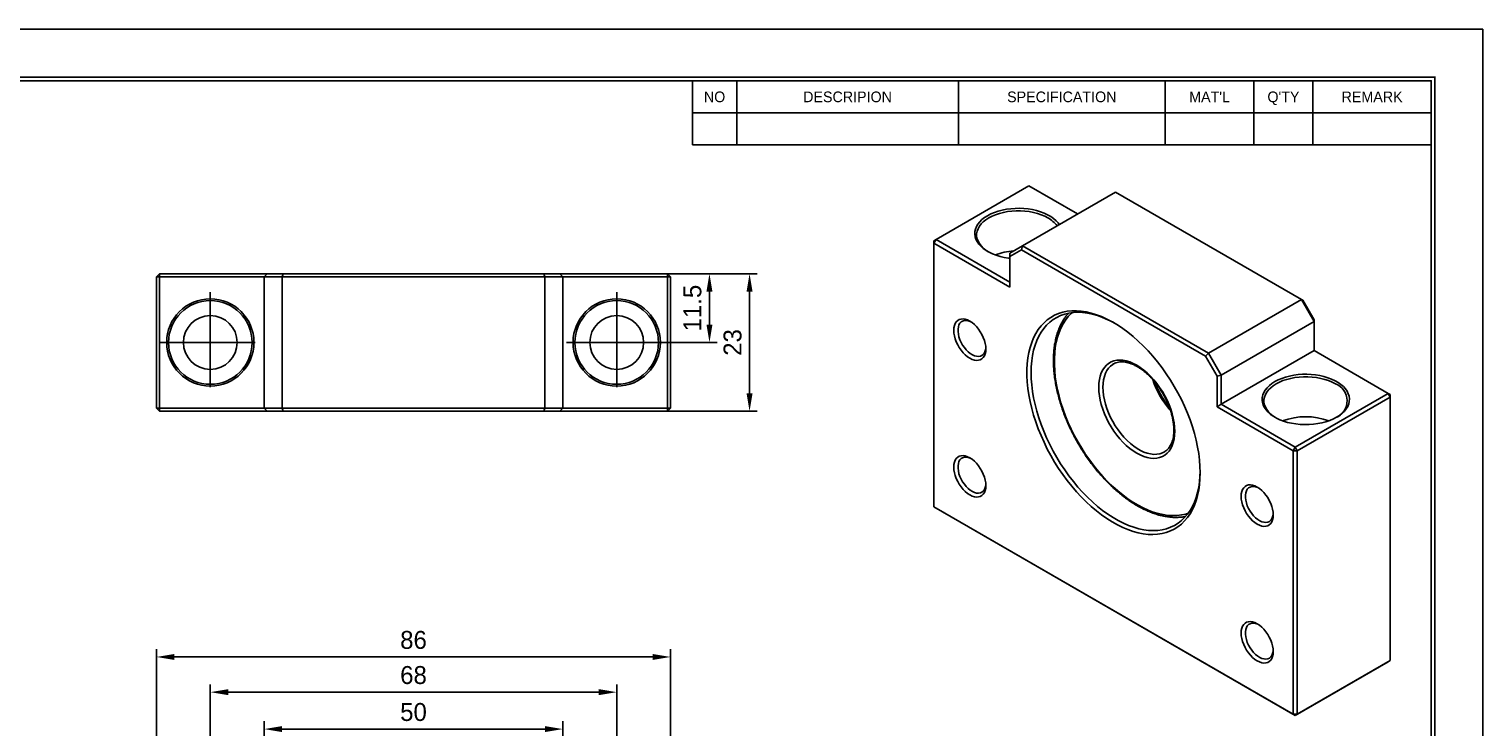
# Model space of a CAD drawing. Header units: millimetres. Extents: x 0 to 367, y 0 to 260.
# Tile 3 of 3: x 124 to 367, y 143 to 260. Entities that reach past the tile are written whole.
import ezdxf
from ezdxf.enums import TextEntityAlignment as Align

# ---------------------------------------------------------------- set-up
doc = ezdxf.new("R2010")
doc.units = ezdxf.units.MM
doc.linetypes.add('CENTER', pattern=[50.8, 31.75, -6.35, 6.35, -6.35])
doc.layers.get('DEFPOINTS').update_dxf_attribs({"linetype": 'CONTINUOUS'})
for name, color, linetype in [('center', 1, 'CENTER'), ('L1', 7, 'CONTINUOUS'), ('OUTLINE', 7, 'CONTINUOUS')]:
    doc.layers.add(name, color=color, linetype=linetype)
doc.dimstyles.get("Standard").update_dxf_attribs({"dimtxt": 3, "dimasz": 3, "dimexe": 1.3, "dimexo": 0, "dimgap": 1.3, "dimtad": 1, "dimdec": 3, "dimzin": 11, "dimdsep": 46, "dimtxsty": 'Standard', "dimcen": 0, "dimclrd": 5, "dimclre": 5, "dimclrt": 3, "dimadec": 0, "dimazin": 0, "dimtfac": 0.6, "dimtdec": 3, "dimtmove": 0, "dimatfit": 3, "dimfxl": 0, "dimtolj": 1, "dimtzin": 11, "dimarcsym": 0})

# ---------------------------------------------------------------- blocks, each defined once
blk = doc.blocks.new('표제란')
at = {"layer": 'L1', "color": 0}
for p, q in [((297, 210), (0, 210)), ((297, 0), (297, 210))]:
    blk.add_line(p, q, dxfattribs=at)
at = {"layer": 'L1'}
for p, q in [((190, 203), (190, 194.34)), ((196, 203), (196, 194.34)), ((226, 203), (226, 194.34)), ((254, 203), (254, 194.34)), ((266, 203), (266, 194.34)), ((274, 203), (274, 194.34)), ((190, 198.67), (290, 198.67)), ((190, 194.34), (290, 194.34))]:
    blk.add_line(p, q, dxfattribs=at)
at = {"layer": 'L1', "const_width": 0.25}
blk.add_lwpolyline([(290.5, 6.5), (290.5, 203.5), (10, 203.5), (10, 6.5)], close=True, dxfattribs=at)
at = {"layer": 'L1'}
blk.add_lwpolyline([(290, 7), (290, 203), (10.5, 203), (10.5, 7)], close=True, dxfattribs=at)
for s, p in [('NO', (193, 200.83)), ('DESCRIPION', (211, 200.83)), ('SPECIFICATION', (240, 200.83)), ("MAT'L", (260, 200.83)), ("Q'TY", (270, 200.83)), ('REMARK', (282, 200.83))]:
    blk.add_text(s, height=1.444, dxfattribs=at).set_placement(p, align=Align.MIDDLE_CENTER)
for tag, p in [('필렛', (179.25, 10.9)), ('모따기', (179.25, 8.3))]:
    blk.add_attdef(tag, text='', height=1.15, dxfattribs=at).set_placement(p, align=Align.MIDDLE_LEFT)
at = {"layer": 'OUTLINE', "ltscale": 0.5}
for tag, p, height in [('TITLE', (237.17, 24.41), 2.5), ('도번', (251.18, 15.64), 2.5), ('SCALE', (253.78, 9.55), 1.2), ('DATE', (277.02, 9.51), 1.2)]:
    blk.add_attdef(tag, p, '', height=height, dxfattribs=at)
blk = doc.blocks.new('*D3')
at = {"layer": 'DEFPOINTS', "color": 0}
for p in [(229.94, 218.68), (229.51, 207.18), (237.73, 207.18)]:
    blk.add_point(p, dxfattribs=at)
at = {"layer": 'OUTLINE', "color": 5, "lineweight": -2}
for p, q in [((229.94, 218.68), (239.03, 218.68)), ((237.73, 215.68), (237.73, 210.18)), ((229.51, 207.18), (239.03, 207.18))]:
    blk.add_line(p, q, dxfattribs=at)
at = {"layer": 'OUTLINE', "color": 5}
for points in [[(237.23, 215.68), (238.23, 215.68), (237.73, 218.68)], [(237.23, 210.18), (238.23, 210.18), (237.73, 207.18)]]:
    blk.add_solid(points, dxfattribs=at)
at = {"layer": 'OUTLINE', "color": 3, "insert": (234.89, 212.93), "char_height": 3, "attachment_point": 5, "rotation": 90}
blk.add_mtext('\\A1;11.5', dxfattribs=at)
blk = doc.blocks.new('*D4')
at = {"layer": 'DEFPOINTS', "color": 0}
for p in [(230.71, 218.68), (230.71, 195.68), (244.44, 195.68)]:
    blk.add_point(p, dxfattribs=at)
at = {"layer": 'OUTLINE', "color": 5, "lineweight": -2}
for p, q in [((230.71, 218.68), (245.74, 218.68)), ((244.44, 215.68), (244.44, 198.68)), ((230.71, 195.68), (245.74, 195.68))]:
    blk.add_line(p, q, dxfattribs=at)
at = {"layer": 'OUTLINE', "color": 5}
for points in [[(243.94, 215.68), (244.94, 215.68), (244.44, 218.68)], [(243.94, 198.68), (244.94, 198.68), (244.44, 195.68)]]:
    blk.add_solid(points, dxfattribs=at)
at = {"layer": 'OUTLINE', "color": 3, "insert": (241.61, 207.18), "char_height": 3, "attachment_point": 5, "rotation": 90}
blk.add_mtext('\\A1;23', dxfattribs=at)
blk = doc.blocks.new('*D5')
at = {"layer": 'DEFPOINTS', "color": 0}
for p in [(163.21, 142.51), (163.21, 132.59), (213.21, 132.59)]:
    blk.add_point(p, dxfattribs=at)
at = {"layer": 'OUTLINE', "color": 5, "lineweight": -2}
for p, q in [((163.21, 132.59), (163.21, 143.81)), ((213.21, 132.59), (213.21, 143.81)), ((210.21, 142.51), (166.21, 142.51))]:
    blk.add_line(p, q, dxfattribs=at)
at = {"layer": 'OUTLINE', "color": 5}
for points in [[(166.21, 143.01), (166.21, 142.01), (163.21, 142.51)], [(210.21, 143.01), (210.21, 142.01), (213.21, 142.51)]]:
    blk.add_solid(points, dxfattribs=at)
at = {"layer": 'OUTLINE', "color": 3, "insert": (188.21, 145.35), "char_height": 3, "attachment_point": 5}
blk.add_mtext('\\A1;50', dxfattribs=at)
blk = doc.blocks.new('*D6')
at = {"layer": 'DEFPOINTS', "color": 0}
for p in [(222.21, 148.69), (154.21, 127.67), (222.21, 127.67)]:
    blk.add_point(p, dxfattribs=at)
at = {"layer": 'OUTLINE', "color": 5, "lineweight": -2}
for p, q in [((154.21, 127.67), (154.21, 149.99)), ((157.21, 148.69), (219.21, 148.69)), ((222.21, 127.67), (222.21, 149.99))]:
    blk.add_line(p, q, dxfattribs=at)
at = {"layer": 'OUTLINE', "color": 5}
for points in [[(157.21, 149.19), (157.21, 148.19), (154.21, 148.69)], [(219.21, 149.19), (219.21, 148.19), (222.21, 148.69)]]:
    blk.add_solid(points, dxfattribs=at)
at = {"layer": 'OUTLINE', "color": 3, "insert": (188.21, 151.53), "char_height": 3, "attachment_point": 5}
blk.add_mtext('\\A1;68', dxfattribs=at)
blk = doc.blocks.new('*D7')
at = {"layer": 'DEFPOINTS', "color": 0}
for p in [(231.21, 154.57), (145.21, 126.09), (231.21, 126.09)]:
    blk.add_point(p, dxfattribs=at)
at = {"layer": 'OUTLINE', "color": 5, "lineweight": -2}
for p, q in [((145.21, 126.09), (145.21, 155.87)), ((231.21, 126.09), (231.21, 155.87)), ((148.21, 154.57), (228.21, 154.57))]:
    blk.add_line(p, q, dxfattribs=at)
at = {"layer": 'OUTLINE', "color": 5}
for points in [[(148.21, 155.07), (148.21, 154.07), (145.21, 154.57)], [(228.21, 155.07), (228.21, 154.07), (231.21, 154.57)]]:
    blk.add_solid(points, dxfattribs=at)
at = {"layer": 'OUTLINE', "color": 3, "insert": (188.21, 157.41), "char_height": 3, "attachment_point": 5}
blk.add_mtext('\\A1;86', dxfattribs=at)

msp = doc.modelspace()

# ---------------------------------------------------------------- linework, layer by layer
at = {"layer": 'center', "ltscale": 0.5}
for p, q in [((154.2111, 215.5784), (154.2111, 198.7884)), ((222.2111, 215.5784), (222.2111, 198.7884)), ((145.8161, 207.1834), (162.6061, 207.1834)), ((213.8161, 207.1834), (230.6061, 207.1834))]:
    msp.add_line(p, q, dxfattribs=at)
at = {"layer": 'OUTLINE'}
for p, q in [((291.194, 233.369), (275.6376, 224.3885)), ((305.6897, 232.3497), (290.1333, 223.3692)), ((299.3247, 228.6752), (291.194, 233.369)), ((336.8024, 214.3887), (305.6897, 232.3497)), ((275.2841, 223.7761), (275.6376, 224.3885)), ((275.2841, 224.1843), (275.6376, 224.3885)), ((275.2841, 224.1843), (275.2841, 223.7761)), ((275.6376, 224.3885), (288.012, 217.2449)), ((275.2841, 223.7761), (275.2841, 179.6829)), ((288.012, 216.4284), (275.2841, 223.7761)), ((288.012, 222.1442), (290.1333, 223.3692)), ((289.9262, 222.6723), (288.012, 221.5668)), ((288.012, 221.5668), (288.012, 222.1442)), ((288.012, 221.5668), (288.012, 216.4284)), ((289.9262, 222.6723), (290.1333, 223.3692)), ((320.746, 204.8804), (289.9262, 222.6723)), ((290.1333, 223.3692), (321.246, 205.4082)), ((145.7111, 218.6834), (145.2111, 218.1834)), ((145.2111, 218.1834), (145.7111, 218.1834)), ((145.2111, 196.1834), (145.2111, 218.1834)), ((145.7111, 218.6834), (145.7111, 218.1834)), ((145.7111, 218.6834), (163.7111, 218.6834)), ((163.2111, 218.1834), (145.7111, 218.1834)), ((145.7111, 218.1834), (145.7111, 196.1834)), ((163.7111, 218.6834), (163.2111, 218.1834)), ((166.2111, 218.1834), (163.2111, 218.1834)), ((163.2111, 196.1834), (163.2111, 218.1834)), ((163.7111, 218.6834), (166.4182, 218.6834)), ((166.2111, 218.1834), (166.4182, 218.6834)), ((210.2111, 218.1834), (166.2111, 218.1834)), ((166.2111, 218.1834), (166.2111, 196.1834)), ((166.4182, 218.6834), (210.004, 218.6834)), ((210.2111, 218.1834), (210.004, 218.6834)), ((210.004, 218.6834), (212.7111, 218.6834)), ((213.2111, 218.1834), (210.2111, 218.1834)), ((210.2111, 196.1834), (210.2111, 218.1834)), ((213.2111, 218.1834), (212.7111, 218.6834)), ((212.7111, 218.6834), (230.7111, 218.6834)), ((213.2111, 218.1834), (213.2111, 196.1834)), ((230.7111, 218.1834), (213.2111, 218.1834)), ((230.7111, 218.1834), (230.7111, 218.6834)), ((231.2111, 218.1834), (230.7111, 218.6834)), ((230.7111, 196.1834), (230.7111, 218.1834)), ((230.7111, 218.1834), (231.2111, 218.1834)), ((231.2111, 218.1834), (231.2111, 196.1834)), ((321.246, 205.4082), (336.8024, 214.3887)), ((338.9237, 210.7145), (336.8024, 214.3887)), ((336.8024, 214.3887), (337.0095, 214.2691)), ((337.0095, 214.2691), (338.9237, 210.9535)), ((338.9237, 210.7145), (323.3673, 201.734)), ((338.9237, 210.7145), (338.9237, 210.9535)), ((338.9237, 205.8152), (338.9237, 210.7145)), ((320.746, 204.8804), (321.246, 205.4082)), ((322.6602, 201.5649), (320.746, 204.8804)), ((321.246, 205.4082), (323.3673, 201.734)), ((323.3673, 196.8347), (338.9237, 205.8152)), ((351.2981, 198.6716), (338.9237, 205.8152)), ((305.3291, 203.5817), (305.251, 203.5349)), ((323.3673, 201.734), (322.6602, 201.5649)), ((322.6602, 196.4264), (322.6602, 201.5649)), ((323.3673, 201.734), (323.3673, 196.8347)), ((335.7417, 189.6911), (351.2981, 198.6716)), ((351.6516, 198.0593), (336.0953, 189.0788)), ((351.2981, 198.6716), (351.6516, 198.0593)), ((351.2981, 198.6716), (351.6516, 198.4675)), ((351.6516, 198.0593), (351.6516, 198.4675)), ((351.6516, 153.9661), (351.6516, 198.0593)), ((145.2111, 196.1834), (145.7111, 196.1834)), ((145.2111, 196.1834), (145.7111, 195.6834)), ((145.7111, 196.1834), (163.2111, 196.1834)), ((145.7111, 195.6834), (145.7111, 196.1834)), ((163.7111, 195.6834), (145.7111, 195.6834)), ((163.2111, 196.1834), (166.2111, 196.1834)), ((163.7111, 195.6834), (163.2111, 196.1834)), ((166.4182, 195.6834), (163.7111, 195.6834)), ((166.2111, 196.1834), (210.2111, 196.1834)), ((166.4182, 195.6834), (166.2111, 196.1834)), ((210.004, 195.6834), (166.4182, 195.6834)), ((210.004, 195.6834), (210.2111, 196.1834)), ((212.7111, 195.6834), (210.004, 195.6834)), ((210.2111, 196.1834), (213.2111, 196.1834)), ((213.2111, 196.1834), (212.7111, 195.6834)), ((230.7111, 195.6834), (212.7111, 195.6834)), ((213.2111, 196.1834), (230.7111, 196.1834)), ((230.7111, 196.1834), (231.2111, 196.1834)), ((230.7111, 196.1834), (230.7111, 195.6834)), ((230.7111, 195.6834), (231.2111, 196.1834)), ((323.3673, 196.8347), (322.6602, 196.4264)), ((335.3882, 189.0788), (322.6602, 196.4264)), ((323.3673, 196.8347), (335.7417, 189.6911)), ((313.7622, 188.8218), (313.8284, 188.8589)), ((335.7417, 189.6911), (335.3882, 189.0788)), ((335.3882, 144.9856), (335.3882, 189.0788)), ((335.3882, 189.0788), (336.0953, 189.0788)), ((335.7417, 189.6911), (336.0953, 189.0788)), ((336.0953, 189.0788), (336.0953, 144.9856)), ((275.2841, 179.6829), (335.3882, 144.9856)), ((275.6376, 179.4787), (275.2841, 179.6829)), ((335.7417, 144.7814), (275.6376, 179.4787)), ((351.2981, 153.7619), (335.7417, 144.7814)), ((336.0953, 144.9856), (351.6516, 153.9661)), ((351.6516, 153.9661), (351.2981, 153.7619)), ((335.3882, 144.9856), (336.0953, 144.9856)), ((335.7417, 144.7814), (335.3882, 144.9856)), ((336.0953, 144.9856), (335.7417, 144.7814))]:
    msp.add_line(p, q, dxfattribs=at)
at = {"layer": 'OUTLINE', "flags": 128}
for points in [[(288.012, 221.2746), (287.7761, 221.3039), (287.0651, 221.4213), (286.3784, 221.5797), (285.723, 221.7773), (285.1055, 222.0122), (284.5324, 222.282), (284.0095, 222.5839), (283.5422, 222.9147), (283.1353, 223.2712), (282.7929, 223.6495), (282.5186, 224.046), (282.3152, 224.4564), (282.1847, 224.8766), (282.1286, 225.3022), (282.1473, 225.729), (282.2407, 226.1525), (282.4079, 226.5683), (282.647, 226.9723), (282.9558, 227.3602), (283.3309, 227.728), (283.7686, 228.0721), (284.2643, 228.3889), (284.813, 228.6751), (285.4091, 228.9277), (286.0463, 229.1443), (286.7183, 229.3225), (287.418, 229.4606), (288.1383, 229.5571), (288.8719, 229.611), (289.6111, 229.6218), (290.3485, 229.5894), (291.0764, 229.5141), (291.7873, 229.3967), (292.474, 229.2383), (293.1295, 229.0407), (293.7469, 228.8058), (294.32, 228.536), (294.8429, 228.2341), (295.3102, 227.9033), (295.7171, 227.5468), (296.0595, 227.1685), (296.2528, 226.9019)], [(294.376, 228.0215), (293.8315, 228.3045), (293.2387, 228.5531), (292.6041, 228.7646), (291.9348, 228.9367), (291.2379, 229.0674), (290.5213, 229.1553), (289.7926, 229.1995), (289.0599, 229.1995), (288.3312, 229.1553), (287.6145, 229.0674), (286.9176, 228.9367), (286.2483, 228.7646), (285.6137, 228.5531), (285.021, 228.3045), (284.4765, 228.0215), (283.9862, 227.7071), (283.5555, 227.3649), (283.1892, 226.9986), (282.8911, 226.6122), (282.6647, 226.2099), (282.5124, 225.7962), (282.4358, 225.3755), (282.4358, 224.9525), (282.5124, 224.5319), (282.6647, 224.1181), (282.8911, 223.7159), (283.1892, 223.3295), (283.5555, 222.9631), (283.9862, 222.6209), (284.3718, 222.3683)], [(319.8318, 185.4029), (319.8048, 184.398), (319.7241, 183.4279), (319.5897, 182.4963), (319.4024, 181.6067), (319.1627, 180.7623), (318.8716, 179.9664), (318.5302, 179.2217), (318.1397, 178.5312), (317.7015, 177.8974), (317.2173, 177.3227), (316.689, 176.8091), (316.1184, 176.3586), (315.5077, 175.9729), (314.8591, 175.6534), (314.1751, 175.4014), (313.4583, 175.2176), (312.7112, 175.1029), (311.9367, 175.0576), (311.1376, 175.0819), (310.317, 175.1758), (309.4778, 175.3388), (308.6233, 175.5704), (307.7564, 175.8697), (306.8806, 176.2356), (305.9991, 176.6668), (305.1151, 177.1615), (304.2319, 177.7181), (303.3528, 178.3344), (302.481, 179.0081), (301.62, 179.7367), (300.7727, 180.5175), (299.9424, 181.3476), (299.1322, 182.224), (298.345, 183.1433), (297.5839, 184.1021), (296.8516, 185.0969), (296.1508, 186.124), (295.4843, 187.1795), (294.8543, 188.2596), (294.2634, 189.3601), (293.7137, 190.4771), (293.2072, 191.6063), (292.7458, 192.7436), (292.3313, 193.8846), (291.9651, 195.0253), (291.6487, 196.1613), (291.3832, 197.2884), (291.1696, 198.4024), (291.0087, 199.4992), (290.9011, 200.5747), (290.8472, 201.6249), (290.8472, 202.6458), (290.9011, 203.6338), (291.0087, 204.585), (291.1696, 205.496), (291.3832, 206.3635), (291.6487, 207.184), (291.9651, 207.9547), (292.3313, 208.6726), (292.7458, 209.335), (293.2072, 209.9396), (293.7137, 210.484), (294.2634, 210.9663), (294.8543, 211.3845), (295.4843, 211.7373), (296.1508, 212.0232), (296.8516, 212.2412), (297.5839, 212.3905), (298.345, 212.4706), (299.1322, 212.4811), (299.9424, 212.4219), (300.7727, 212.2934), (301.62, 212.096), (302.481, 211.8305), (303.3528, 211.4977), (304.2319, 211.099), (305.1151, 210.6358), (305.9991, 210.1099), (306.8806, 209.5232), (307.7564, 208.8779), (308.6233, 208.1765), (309.4778, 207.4214), (310.317, 206.6155), (311.1376, 205.7619), (311.9367, 204.8637), (312.7112, 203.9241), (313.4583, 202.9469), (314.1751, 201.9355), (314.8591, 200.8937), (315.5077, 199.8254), (316.1184, 198.7346), (316.689, 197.6253), (317.2173, 196.5017), (317.7015, 195.3679), (318.1397, 194.2282), (318.5302, 193.0868), (318.8716, 191.948), (319.1627, 190.8159), (319.4024, 189.6948), (319.5897, 188.5889), (319.7241, 187.5022), (319.8048, 186.4389), (319.8318, 185.4029)], [(305.5163, 210.4048), (305.2542, 210.5497), (304.3848, 210.9896), (303.5204, 211.365), (302.6642, 211.6745), (301.8195, 211.9168), (300.9895, 212.091), (300.1773, 212.1965), (299.386, 212.233), (298.6186, 212.2001), (297.878, 212.0981), (297.1671, 211.9274), (296.4885, 211.6886), (295.8448, 211.3825), (295.2385, 211.0105), (294.6718, 210.5738), (294.1469, 210.0742), (293.6658, 209.5135), (293.2303, 208.8938), (292.842, 208.2176), (292.5025, 207.4873), (292.213, 206.7058), (291.9747, 205.876), (291.7883, 205.001), (291.6547, 204.0842), (291.5744, 203.1291), (291.5475, 202.1392), (291.5744, 201.1184), (291.6547, 200.0705), (291.7883, 198.9995), (291.9747, 197.9094), (292.213, 196.8043), (292.5025, 195.6886), (292.842, 194.5663), (293.2303, 193.4418), (293.6658, 192.3193), (294.1469, 191.2031), (294.6718, 190.0975), (295.2385, 189.0065), (295.8448, 187.9344), (296.4885, 186.8852), (297.1671, 185.8629), (297.878, 184.8713), (298.6186, 183.9143), (299.386, 182.9955), (300.1773, 182.1183), (300.9895, 181.2861), (301.8195, 180.502), (302.6642, 179.769), (303.5204, 179.0899), (304.3848, 178.4673), (305.2542, 177.9035), (306.1252, 177.4007), (306.9945, 176.9607), (307.859, 176.5853), (308.7151, 176.2759), (309.5598, 176.0336), (310.3899, 175.8593), (311.2021, 175.7538), (311.9934, 175.7174), (312.7607, 175.7502), (313.5013, 175.8522), (314.2122, 176.0229), (314.8908, 176.2618), (315.5345, 176.5678), (316.1408, 176.9398), (316.7075, 177.3765), (317.2324, 177.8761), (317.7136, 178.4369), (318.1491, 179.0565), (318.5373, 179.7327), (318.8768, 180.463), (319.1663, 181.2445), (319.4047, 182.0744), (319.591, 182.9493), (319.7246, 183.8661), (319.805, 184.8212), (319.8307, 185.6089)], [(298.4654, 212.1849), (298.2751, 212.0142), (297.7753, 211.4979), (297.3198, 210.9217), (296.9104, 210.2878), (296.5486, 209.5987), (296.2359, 208.857), (295.9734, 208.0657), (295.7622, 207.2278), (295.603, 206.3465), (295.4966, 205.4252), (295.4433, 204.4675), (295.4433, 203.4771), (295.4966, 202.4579), (295.603, 201.4137), (295.7622, 200.3487), (295.9734, 199.2669), (296.2359, 198.1725), (296.5486, 197.0698), (296.9104, 195.963), (297.3198, 194.8564), (297.7753, 193.7542), (298.2751, 192.6609), (298.8173, 191.5805), (299.3997, 190.5173), (300.0201, 189.4753), (300.6761, 188.4587), (301.3653, 187.4713), (302.0848, 186.517), (302.8319, 185.5994), (303.6038, 184.7221), (304.3975, 183.8885), (305.2098, 183.1018), (306.0376, 182.3651), (306.8778, 181.6812), (307.727, 181.0528), (308.5821, 180.4822), (309.4396, 179.9718), (310.2964, 179.5234), (311.1489, 179.1388), (311.994, 178.8195), (312.8285, 178.5668), (313.6489, 178.3816), (314.4523, 178.2646), (315.2354, 178.2162), (315.9953, 178.2368), (316.729, 178.3261), (317.4337, 178.4838), (317.8462, 178.6128)], [(283.9815, 206.0988), (283.9541, 205.673), (283.8726, 205.2875), (283.7387, 204.95), (283.5549, 204.6675), (283.3252, 204.4458), (283.0541, 204.2892), (282.7472, 204.2011), (282.4107, 204.1832), (282.0515, 204.2358), (281.6769, 204.358), (281.2945, 204.5471), (280.9121, 204.7995), (280.5375, 205.1099), (280.1783, 205.4719), (279.8418, 205.8783), (279.5349, 206.3208), (279.2638, 206.7904), (279.034, 207.2774), (278.8503, 207.772), (278.7163, 208.2642), (278.6348, 208.7438), (278.6075, 209.2012), (278.6348, 209.627), (278.7163, 210.0125), (278.8503, 210.35), (279.034, 210.6325), (279.2638, 210.8542), (279.5349, 211.0108), (279.8418, 211.0989), (280.1783, 211.1168), (280.5375, 211.0642), (280.9121, 210.942), (281.2945, 210.7529), (281.6769, 210.5005), (282.0515, 210.1902), (282.4107, 209.8281), (282.7472, 209.4217), (283.0541, 208.9792), (283.3252, 208.5096), (283.5549, 208.0226), (283.7387, 207.528), (283.8726, 207.0358), (283.9541, 206.5562), (283.9815, 206.0988)], [(281.4779, 210.6397), (281.3804, 210.6854), (281.0297, 210.8093), (280.6935, 210.864), (280.3796, 210.8481), (280.0955, 210.762), (279.8478, 210.6078), (279.6423, 210.389), (279.4838, 210.1108), (279.376, 209.7797), (279.3214, 209.4035), (279.3214, 208.991), (279.376, 208.5518), (279.4838, 208.0962), (279.6423, 207.635), (279.8478, 207.1789), (280.0955, 206.7387), (280.3796, 206.3246), (280.6935, 205.9463), (281.0297, 205.6128), (281.3804, 205.3318), (281.7374, 205.1099), (282.0923, 204.9523), (282.4368, 204.8628), (282.7628, 204.8434), (283.0626, 204.8945), (283.3293, 205.015), (283.5566, 205.202), (283.7392, 205.4513), (283.8727, 205.7568), (283.9541, 206.1115), (283.9753, 206.3137)], [(315.5892, 192.3423), (315.562, 191.68), (315.4808, 191.0546), (315.3462, 190.4715), (315.1594, 189.9357), (314.922, 189.4518), (314.636, 189.0239), (314.3038, 188.6557), (313.9282, 188.3503), (313.5126, 188.1103), (313.0603, 187.9377), (312.5754, 187.834), (312.0619, 187.8002), (311.5241, 187.8364), (310.9668, 187.9425), (310.3946, 188.1174), (309.8124, 188.3597), (309.2252, 188.6673), (308.638, 189.0376), (308.0558, 189.4675), (307.4836, 189.9533), (306.9263, 190.4907), (306.3885, 191.0753), (305.875, 191.7021), (305.3901, 192.3656), (304.9378, 193.0604), (304.5222, 193.7803), (304.1467, 194.5193), (303.8145, 195.2711), (303.5284, 196.0292), (303.291, 196.7872), (303.1042, 197.5387), (302.9696, 198.2771), (302.8884, 198.9963), (302.8612, 199.69), (302.8884, 200.3524), (302.9696, 200.9778), (303.1042, 201.5609), (303.291, 202.0967), (303.5284, 202.5805), (303.8145, 203.0084), (304.1467, 203.3767), (304.5222, 203.6821), (304.9378, 203.9221), (305.3901, 204.0947), (305.875, 204.1983), (306.3885, 204.2322), (306.9263, 204.1959), (307.4836, 204.0899), (308.0558, 203.915), (308.638, 203.6727), (309.2252, 203.3651), (309.8124, 202.9947), (310.3946, 202.5649), (310.9668, 202.0791), (311.5241, 201.5417), (312.0619, 200.9571), (312.5754, 200.3303), (313.0603, 199.6667), (313.5126, 198.972), (313.9282, 198.2521), (314.3038, 197.5131), (314.636, 196.7613), (314.922, 196.0032), (315.1594, 195.2452), (315.3462, 194.4937), (315.4808, 193.7553), (315.562, 193.0361), (315.5892, 192.3423)], [(305.251, 203.5349), (305.2288, 203.521), (304.8543, 203.2381), (304.5225, 202.8916), (304.2365, 202.4847), (303.9989, 202.021), (303.8118, 201.5049), (303.677, 200.9408), (303.5956, 200.3341), (303.5683, 199.69), (303.5956, 199.0146), (303.677, 198.3138), (303.8118, 197.5941), (303.9989, 196.8619), (304.2365, 196.1239), (304.5225, 195.3868), (304.8543, 194.6573), (305.2288, 193.9419), (305.6428, 193.2471), (306.0924, 192.5793), (306.5736, 191.9444), (307.0819, 191.3483), (307.6129, 190.7963), (308.1617, 190.2934), (308.7234, 189.8441), (309.2928, 189.4526), (309.8647, 189.1225), (310.4341, 188.8565), (310.9958, 188.6573), (311.5446, 188.5266), (312.0756, 188.4655), (312.584, 188.4747), (313.0651, 188.554), (313.5147, 188.7027), (313.7622, 188.8218)], [(342.6714, 194.6712), (342.1227, 194.3851), (341.5266, 194.1324), (340.8893, 193.9158), (340.2174, 193.7376), (339.5177, 193.5995), (338.7973, 193.503), (338.0638, 193.4491), (337.3245, 193.4383), (336.5872, 193.4707), (335.8593, 193.546), (335.1484, 193.6634), (334.4617, 193.8218), (333.8062, 194.0194), (333.1888, 194.2544), (332.6157, 194.5241), (332.0928, 194.826), (331.6255, 195.1568), (331.2185, 195.5133), (330.8762, 195.8917), (330.6019, 196.2881), (330.3984, 196.6985), (330.268, 197.1187), (330.2118, 197.5444), (330.2305, 197.9711), (330.324, 198.3946), (330.4911, 198.8104), (330.7303, 199.2144), (331.039, 199.6023), (331.4142, 199.9702), (331.8519, 200.3143), (332.3476, 200.631), (332.8963, 200.9172), (333.4923, 201.1699), (334.1296, 201.3864), (334.8015, 201.5647), (335.5013, 201.7027), (336.2216, 201.7992), (336.9552, 201.8532), (337.6944, 201.864), (338.4317, 201.8316), (339.1596, 201.7562), (339.8706, 201.6388), (340.5573, 201.4805), (341.2127, 201.2828), (341.8302, 201.0479), (342.4033, 200.7781), (342.9262, 200.4763), (343.3935, 200.1454), (343.8004, 199.789), (344.1428, 199.4106), (344.4171, 199.0142), (344.6205, 198.6037), (344.751, 198.1835), (344.8071, 197.7579), (344.7884, 197.3311), (344.695, 196.9077), (344.5278, 196.4918), (344.2886, 196.0879), (343.9799, 195.7), (343.6048, 195.3321), (343.1671, 194.988), (342.6714, 194.6712)], [(342.4592, 200.2636), (341.9147, 200.5466), (341.3219, 200.7952), (340.6874, 201.0067), (340.018, 201.1788), (339.3212, 201.3095), (338.6045, 201.3974), (337.8758, 201.4416), (337.1431, 201.4416), (336.4144, 201.3974), (335.6977, 201.3095), (335.0009, 201.1788), (334.3315, 201.0067), (333.697, 200.7952), (333.1042, 200.5466), (332.5597, 200.2636), (332.0695, 199.9493), (331.6388, 199.6071), (331.2724, 199.2407), (330.9744, 198.8543), (330.748, 198.4521), (330.5957, 198.0383), (330.5191, 197.6177), (330.5191, 197.1947), (330.5957, 196.774), (330.748, 196.3603), (330.9744, 195.958), (331.2724, 195.5716), (331.6388, 195.2053), (332.0695, 194.8631), (332.4551, 194.6105)], [(283.9815, 183.2357), (283.9541, 182.8099), (283.8726, 182.4243), (283.7387, 182.0869), (283.5549, 181.8044), (283.3252, 181.5826), (283.0541, 181.4261), (282.7472, 181.3379), (282.4107, 181.32), (282.0515, 181.3727), (281.6769, 181.4948), (281.2945, 181.684), (280.9121, 181.9363), (280.5375, 182.2467), (280.1783, 182.6088), (279.8418, 183.0152), (279.5349, 183.4577), (279.2638, 183.9272), (279.034, 184.4143), (278.8503, 184.9089), (278.7163, 185.401), (278.6348, 185.8807), (278.6075, 186.338), (278.6348, 186.7638), (278.7163, 187.1494), (278.8503, 187.4868), (279.034, 187.7693), (279.2638, 187.9911), (279.5349, 188.1476), (279.8418, 188.2358), (280.1783, 188.2537), (280.5375, 188.201), (280.9121, 188.0789), (281.2945, 187.8897), (281.6769, 187.6374), (282.0515, 187.327), (282.4107, 186.9649), (282.7472, 186.5585), (283.0541, 186.116), (283.3252, 185.6465), (283.5549, 185.1595), (283.7387, 184.6648), (283.8726, 184.1727), (283.9541, 183.6931), (283.9815, 183.2357)], [(281.4779, 187.7766), (281.3804, 187.8223), (281.0297, 187.9462), (280.6935, 188.0008), (280.3796, 187.9849), (280.0955, 187.8989), (279.8478, 187.7446), (279.6423, 187.5258), (279.4838, 187.2477), (279.376, 186.9166), (279.3214, 186.5404), (279.3214, 186.1278), (279.376, 185.6886), (279.4838, 185.2331), (279.6423, 184.7719), (279.8478, 184.3158), (280.0955, 183.8756), (280.3796, 183.4614), (280.6935, 183.0832), (281.0297, 182.7496), (281.3804, 182.4686), (281.7374, 182.2468), (282.0923, 182.0892), (282.4368, 181.9996), (282.7628, 181.9802), (283.0626, 182.0313), (283.3293, 182.1519), (283.5566, 182.3389), (283.7392, 182.5881), (283.8727, 182.8937), (283.9541, 183.2483), (283.9753, 183.4506)], [(332.0648, 178.341), (332.0374, 177.9152), (331.9559, 177.5296), (331.8219, 177.1922), (331.6382, 176.9097), (331.4084, 176.6879), (331.1374, 176.5313), (330.8305, 176.4432), (330.494, 176.4253), (330.1348, 176.4779), (329.7601, 176.6001), (329.3777, 176.7893), (328.9953, 177.0416), (328.6207, 177.352), (328.2615, 177.7141), (327.925, 178.1205), (327.6181, 178.5629), (327.347, 179.0325), (327.1173, 179.5195), (326.9336, 180.0142), (326.7996, 180.5063), (326.7181, 180.9859), (326.6907, 181.4433), (326.7181, 181.8691), (326.7996, 182.2546), (326.9336, 182.5921), (327.1173, 182.8746), (327.347, 183.0964), (327.6181, 183.2529), (327.925, 183.341), (328.2615, 183.359), (328.6207, 183.3063), (328.9953, 183.1842), (329.3777, 182.995), (329.7601, 182.7426), (330.1348, 182.4323), (330.494, 182.0702), (330.8305, 181.6638), (331.1374, 181.2213), (331.4084, 180.7518), (331.6382, 180.2647), (331.8219, 179.7701), (331.9559, 179.278), (332.0374, 178.7983), (332.0648, 178.341)], [(329.5612, 182.8819), (329.4637, 182.9275), (329.113, 183.0514), (328.7768, 183.1061), (328.4629, 183.0902), (328.1788, 183.0041), (327.9311, 182.8499), (327.7255, 182.6311), (327.567, 182.3529), (327.4592, 182.0218), (327.4047, 181.6456), (327.4047, 181.2331), (327.4592, 180.7939), (327.567, 180.3384), (327.7255, 179.8771), (327.9311, 179.4211), (328.1788, 178.9808), (328.4629, 178.5667), (328.7768, 178.1885), (329.113, 177.8549), (329.4637, 177.5739), (329.8207, 177.352), (330.1756, 177.1945), (330.52, 177.1049), (330.846, 177.0855), (331.1459, 177.1366), (331.4126, 177.2571), (331.6399, 177.4442), (331.8225, 177.6934), (331.956, 177.9989), (332.0374, 178.3536), (332.0585, 178.5559)], [(332.0648, 155.4778), (332.0374, 155.052), (331.9559, 154.6665), (331.8219, 154.329), (331.6382, 154.0465), (331.4084, 153.8247), (331.1374, 153.6682), (330.8305, 153.5801), (330.494, 153.5621), (330.1348, 153.6148), (329.7601, 153.737), (329.3777, 153.9261), (328.9953, 154.1785), (328.6207, 154.4888), (328.2615, 154.8509), (327.925, 155.2573), (327.6181, 155.6998), (327.347, 156.1693), (327.1173, 156.6564), (326.9336, 157.151), (326.7996, 157.6431), (326.7181, 158.1228), (326.6907, 158.5802), (326.7181, 159.006), (326.7996, 159.3915), (326.9336, 159.729), (327.1173, 160.0114), (327.347, 160.2332), (327.6181, 160.3898), (327.925, 160.4779), (328.2615, 160.4958), (328.6207, 160.4432), (328.9953, 160.321), (329.3777, 160.1318), (329.7601, 159.8795), (330.1348, 159.5691), (330.494, 159.2071), (330.8305, 158.8006), (331.1374, 158.3582), (331.4084, 157.8886), (331.6382, 157.4016), (331.8219, 156.907), (331.9559, 156.4148), (332.0374, 155.9352), (332.0648, 155.4778)], [(329.5612, 160.0187), (329.4637, 160.0644), (329.113, 160.1883), (328.7768, 160.2429), (328.4629, 160.2271), (328.1788, 160.141), (327.9311, 159.9867), (327.7255, 159.768), (327.567, 159.4898), (327.4592, 159.1587), (327.4047, 158.7825), (327.4047, 158.3699), (327.4592, 157.9308), (327.567, 157.4752), (327.7255, 157.014), (327.9311, 156.5579), (328.1788, 156.1177), (328.4629, 155.7036), (328.7768, 155.3253), (329.113, 154.9918), (329.4637, 154.7108), (329.8207, 154.4889), (330.1756, 154.3313), (330.52, 154.2418), (330.846, 154.2223), (331.1459, 154.2735), (331.4126, 154.394), (331.6399, 154.581), (331.8225, 154.8302), (331.956, 155.1358), (332.0374, 155.4905), (332.0585, 155.6927)]]:
    msp.add_lwpolyline(points, dxfattribs=at)
at = {"layer": 'OUTLINE'}
for centre, radius in [((154.2111, 207.1834), 7.3), ((154.2111, 207.1834), 7), ((222.2111, 207.1834), 7.3), ((222.2111, 207.1834), 7), ((154.2111, 207.1834), 4.5), ((222.2111, 207.1834), 4.5)]:
    msp.add_circle(centre, radius, dxfattribs=at)
for centre, radius, start, end in [((292.0972, 223.8515), 4.752, 36.815642, 61.344923), ((289.2399, 211.964), 10.5366, 93.508983, 110.462874), ((325.54, 205.4346), 14.3578, 198.155081, 221.854781), ((341.3716, 197.4159), 3.0483, 293.024715, 69.096565), ((337.5095, 183.4806), 11.2817, 69.938547, 110.061453)]:
    msp.add_arc(centre, radius, start, end, dxfattribs=at)
for points, knots in [([(297.7717, 212.0466), (297.6408, 211.8936), (297.355, 211.5595), (296.9649, 210.9821), (296.5925, 210.3289), (296.2654, 209.6259), (295.9833, 208.8774), (295.7478, 208.0853), (295.5596, 207.2528), (295.4196, 206.3827), (295.3282, 205.4782), (295.2855, 204.5426), (295.2916, 203.5792), (295.3464, 202.5914), (295.4495, 201.5824), (295.6005, 200.5559), (295.7987, 199.5151), (296.0434, 198.4635), (296.3337, 197.4047), (296.6685, 196.3421), (297.0466, 195.2794), (297.4667, 194.2199), (297.9275, 193.1672), (298.4272, 192.1248), (298.9643, 191.0962), (299.5369, 190.0848), (300.1431, 189.0939), (300.781, 188.1269), (301.4483, 187.1869), (302.1429, 186.2772), (302.8626, 185.4008), (303.6048, 184.5606), (304.3674, 183.7595), (305.1477, 183.0001), (305.9432, 182.285), (306.7514, 181.6168), (307.5696, 180.9976), (308.3953, 180.4298), (309.2258, 179.9152), (310.0584, 179.4558), (310.8903, 179.0533), (311.7189, 178.7093), (312.5412, 178.4252), (313.3544, 178.2023), (314.1555, 178.0413), (314.9416, 177.9435), (315.7101, 177.9076), (316.4556, 177.9399), (317.0104, 177.9988), (317.3075, 178.0673), (317.3725, 178.0823)], [0, 0, 0, 0, 0.01764174, 0.03853297, 0.05950249, 0.08054947, 0.10166636, 0.12284146, 0.14406148, 0.16531354, 0.18658633, 0.20787068, 0.22915962, 0.25044689, 0.27172961, 0.29300607, 0.31427543, 0.33553749, 0.35679247, 0.3780409, 0.39928352, 0.42052118, 0.44175483, 0.46298546, 0.48421409, 0.50544178, 0.52666957, 0.54789826, 0.56912884, 0.59036237, 0.61159992, 0.63284254, 0.65409124, 0.67534701, 0.6966107, 0.71788302, 0.73916447, 0.76045513, 0.78175457, 0.80306162, 0.82437403, 0.84568731, 0.86699465, 0.88828771, 0.90955575, 0.93078584, 0.95196371, 0.97307541, 0.99410976, 1, 1, 1, 1]), ([(305.2638, 203.5341), (305.301, 203.5596), (305.4513, 203.6624), (305.7485, 203.7837), (306.1548, 203.8957), (306.5917, 203.9434), (307.0511, 203.9318), (307.5299, 203.8604), (308.0247, 203.7306), (308.5323, 203.543), (309.0492, 203.2987), (309.5716, 202.9991), (310.0951, 202.646), (310.6156, 202.2418), (311.1285, 201.7895), (311.6296, 201.2923), (312.1147, 200.7542), (312.5795, 200.1792), (313.0203, 199.5721), (313.4332, 198.9377), (313.815, 198.2811), (314.1624, 197.6078), (314.4725, 196.9232), (314.7431, 196.233), (314.9719, 195.543), (315.1572, 194.8588), (315.2981, 194.1862), (315.3928, 193.5313), (315.437, 192.9851), (315.4412, 192.6645), (315.4427, 192.5465)], [0, 0, 0, 0, 0.01290709, 0.05221691, 0.09145284, 0.13010828, 0.16807203, 0.20546827, 0.24248526, 0.27928575, 0.31598516, 0.35265662, 0.38933192, 0.42603746, 0.4627853, 0.499578, 0.53641257, 0.57328286, 0.61018106, 0.64709847, 0.68402599, 0.72095434, 0.75787117, 0.79476685, 0.83163197, 0.86845741, 0.90523472, 0.94195702, 0.97862043, 1, 1, 1, 1]), ([(314.6915, 196.3469), (314.649, 196.3964), (314.4479, 196.6311), (314.1099, 197.0859), (313.6827, 197.7066), (313.2872, 198.3545), (312.9233, 199.0209), (312.5988, 199.7012), (312.3727, 200.2234), (312.2691, 200.517), (312.2468, 200.5805)], [0, 0, 0, 0, 0.04082389, 0.19355975, 0.3463915, 0.49928208, 0.65219331, 0.80508004, 0.95789665, 1, 1, 1, 1]), ([(315.4427, 192.5465), (315.4415, 192.4423), (315.4378, 192.1397), (315.3976, 191.6629), (315.3083, 191.1326), (315.1763, 190.6445), (315.0042, 190.2012), (314.7936, 189.8054), (314.5462, 189.4576), (314.2606, 189.1626), (314.0008, 188.9527), (313.8236, 188.8627), (313.7658, 188.8334)], [0, 0, 0, 0, 0.05732224, 0.16664258, 0.27590973, 0.3852254, 0.49481417, 0.6050243, 0.71633805, 0.82931299, 0.94436681, 1, 1, 1, 1])]:
    msp.add_open_spline(points, degree=3, knots=knots, dxfattribs=at)

# ---------------------------------------------------------------- block references
at = {"layer": 'OUTLINE', "xscale": 1.236197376, "yscale": 1.236197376, "zscale": 1.236197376}
msp.add_blockref('표제란', (0, 0), dxfattribs=at)

# ---------------------------------------------------------------- dimensions: what is measured, and where the dimension line sits
at = {"layer": 'OUTLINE'}
for base, p1, p2, picture, middle in [((237.7312, 207.1834), (229.9376, 218.6834), (229.5111, 207.1834), '*D3', (234.8893, 212.9334)), ((244.4431, 195.6834), (230.7111, 218.6834), (230.7111, 195.6834), '*D4', (241.6052, 207.1834))]:
    dim = msp.add_linear_dim(base=base, p1=p1, p2=p2, angle=90, dimstyle='Standard', dxfattribs=at)
    dim.commit()
    dim.dimension.update_dxf_attribs({"geometry": picture, "text_midpoint": middle})
for base, p1, p2, picture, middle in [((231.2111, 154.57), (145.2111, 126.0935), (231.2111, 126.0935), '*D7', (188.2111, 157.4079)), ((222.2111, 148.6925), (154.2111, 127.6717), (222.2111, 127.6717), '*D6', (188.2111, 151.5304)), ((163.2111, 142.5121), (213.2111, 132.5935), (163.2111, 132.5935), '*D5', (188.2111, 145.3501))]:
    dim = msp.add_linear_dim(base=base, p1=p1, p2=p2, dimstyle='Standard', dxfattribs=at)
    dim.commit()
    dim.dimension.update_dxf_attribs({"geometry": picture, "text_midpoint": middle})

doc.saveas('drawing.dxf')
